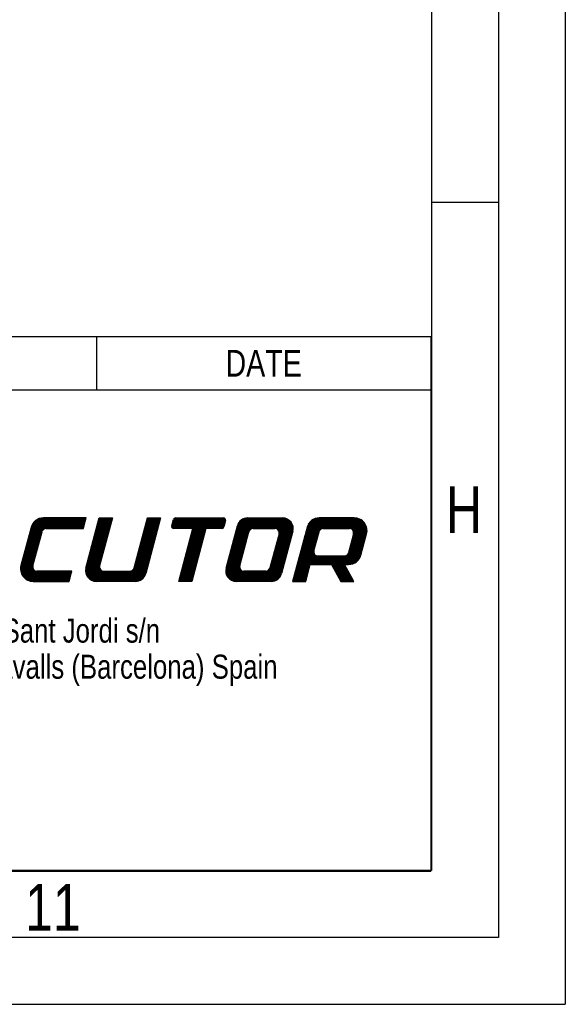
# Model space of a CAD drawing. Header units: millimetres. Extents: x 0 to 594, y 0 to 439.
# Tile 15 of 57: x 553 to 594, y 0 to 74. Entities that reach past the tile are written whole.
import ezdxf

# ---------------------------------------------------------------- set-up
doc = ezdxf.new("R2010")
doc.units = ezdxf.units.MM
doc.header["$LTSCALE"] = 32.67
doc.layers.get('0').update_dxf_attribs({"linetype": 'CONTINUOUS'})
doc.styles.get("Standard").update_dxf_attribs({"font": 'txt', "width": 0.8})

msp = doc.modelspace()

# ---------------------------------------------------------------- linework, layer by layer
at = {"color": 7, "linetype": 'Continuous'}
for p, q in [((594, 420), (594, 0)), ((584, 410), (584, 10)), ((589, 60), (584, 60)), ((407.953, 49.961), (583.953, 49.961)), ((558.953, 49.961), (558.953, 45.961)), ((583.953, 49.961), (583.953, 9.961)), ((407.953, 45.961), (583.953, 45.961)), ((553.709, 34.328), (555.767, 36.386)), ((553.741, 34.45), (555.677, 36.386)), ((553.774, 34.573), (555.588, 36.386)), ((553.807, 34.695), (555.498, 36.386)), ((553.84, 34.817), (555.409, 36.386)), ((553.872, 34.939), (555.32, 36.386)), ((553.905, 35.061), (555.23, 36.386)), ((553.938, 35.183), (555.141, 36.386)), ((553.971, 35.306), (555.051, 36.386)), ((554.003, 35.428), (554.961, 36.386)), ((554.036, 35.55), (554.864, 36.378)), ((554.069, 35.672), (554.753, 36.357)), ((554.114, 35.807), (554.619, 36.311)), ((554.244, 36.027), (554.399, 36.181)), ((558.188, 36.386), (554.988, 36.386)), ((555.005, 35.535), (555.856, 36.386)), ((555.153, 35.593), (555.946, 36.386)), ((555.244, 35.596), (556.035, 36.386)), ((555.334, 35.596), (556.124, 36.386)), ((555.423, 35.596), (556.214, 36.386)), ((555.513, 35.596), (556.303, 36.386)), ((555.602, 35.596), (556.393, 36.386)), ((555.692, 35.596), (556.482, 36.386)), ((555.781, 35.596), (556.572, 36.386)), ((555.871, 35.596), (556.661, 36.386)), ((555.96, 35.596), (556.75, 36.386)), ((556.049, 35.596), (556.84, 36.386)), ((556.139, 35.596), (556.929, 36.386)), ((556.228, 35.596), (557.019, 36.386)), ((556.318, 35.596), (557.108, 36.386)), ((556.407, 35.596), (557.198, 36.386)), ((556.497, 35.596), (557.287, 36.386)), ((556.586, 35.596), (557.377, 36.386)), ((556.675, 35.596), (557.466, 36.386)), ((556.765, 35.596), (557.555, 36.386)), ((556.854, 35.596), (557.645, 36.386)), ((556.944, 35.596), (557.734, 36.386)), ((557.033, 35.596), (557.824, 36.386)), ((557.123, 35.596), (557.913, 36.386)), ((557.212, 35.596), (558.003, 36.386)), ((557.301, 35.596), (558.092, 36.386)), ((557.391, 35.596), (558.181, 36.386)), ((557.48, 35.596), (558.158, 36.274)), ((557.57, 35.596), (558.125, 36.151)), ((557.977, 35.596), (558.188, 36.386)), ((558.166, 32.638), (559.17, 36.386)), ((558.747, 34.805), (560.088, 36.147)), ((558.78, 34.927), (560.121, 36.269)), ((558.812, 35.049), (560.149, 36.386)), ((558.845, 35.172), (560.06, 36.386)), ((558.878, 35.294), (559.97, 36.386)), ((558.91, 35.416), (559.881, 36.386)), ((558.943, 35.538), (559.791, 36.386)), ((558.976, 35.66), (559.702, 36.386)), ((559.009, 35.782), (559.612, 36.386)), ((559.041, 35.905), (559.523, 36.386)), ((559.074, 36.027), (559.434, 36.386)), ((559.107, 36.149), (559.344, 36.386)), ((559.14, 36.271), (559.255, 36.386)), ((559.17, 36.386), (560.153, 36.386)), ((560.153, 36.386), (559.193, 32.806)), ((561.768, 32.643), (562.771, 36.386)), ((562.356, 34.837), (563.698, 36.179)), ((562.389, 34.959), (563.731, 36.301)), ((562.422, 35.082), (563.726, 36.386)), ((562.454, 35.204), (563.637, 36.386)), ((562.487, 35.326), (563.548, 36.386)), ((562.52, 35.448), (563.458, 36.386)), ((562.553, 35.57), (563.369, 36.386)), ((562.585, 35.692), (563.279, 36.386)), ((562.618, 35.815), (563.19, 36.386)), ((563.753, 36.386), (562.64, 32.229)), ((562.651, 35.937), (563.1, 36.386)), ((562.684, 36.059), (563.011, 36.386)), ((562.716, 36.181), (562.921, 36.386)), ((562.749, 36.303), (562.832, 36.386)), ((562.771, 36.386), (563.753, 36.386)), ((564.576, 35.716), (565.247, 36.386)), ((564.577, 35.795), (564.704, 36.269)), ((564.581, 35.81), (565.157, 36.386)), ((564.606, 35.656), (565.336, 36.386)), ((564.614, 35.932), (565.068, 36.386)), ((564.647, 36.054), (564.978, 36.386)), ((564.654, 35.615), (565.426, 36.386)), ((564.679, 36.176), (564.889, 36.386)), ((564.719, 36.305), (564.779, 36.366)), ((564.725, 35.596), (565.515, 36.386)), ((564.814, 35.596), (565.605, 36.386)), ((564.857, 36.386), (568.458, 36.386)), ((564.903, 35.596), (565.694, 36.386)), ((564.993, 35.596), (565.783, 36.386)), ((565.082, 35.596), (565.873, 36.386)), ((565.172, 35.596), (565.962, 36.386)), ((565.261, 35.596), (566.052, 36.386)), ((565.351, 35.596), (566.141, 36.386)), ((565.44, 35.596), (566.231, 36.386)), ((565.53, 35.596), (566.32, 36.386)), ((565.619, 35.596), (566.409, 36.386)), ((565.708, 35.596), (566.499, 36.386)), ((565.798, 35.596), (566.588, 36.386)), ((565.802, 34.258), (567.93, 36.386)), ((565.835, 34.381), (567.84, 36.386)), ((565.868, 34.503), (567.751, 36.386)), ((565.887, 35.596), (566.678, 36.386)), ((565.9, 34.625), (567.662, 36.386)), ((565.933, 34.747), (567.572, 36.386)), ((565.966, 34.869), (567.483, 36.386)), ((565.977, 35.596), (566.767, 36.386)), ((565.999, 34.991), (567.393, 36.386)), ((566.031, 35.114), (567.304, 36.386)), ((566.064, 35.236), (567.214, 36.386)), ((566.066, 35.596), (566.857, 36.386)), ((566.097, 35.358), (567.125, 36.386)), ((566.129, 35.48), (567.035, 36.386)), ((566.156, 35.596), (566.946, 36.386)), ((567.229, 35.596), (568.019, 36.386)), ((567.318, 35.596), (568.109, 36.386)), ((567.408, 35.596), (568.198, 36.386)), ((567.497, 35.596), (568.288, 36.386)), ((567.587, 35.596), (568.377, 36.386)), ((567.676, 35.596), (568.466, 36.386)), ((567.765, 35.596), (568.535, 36.366)), ((567.855, 35.596), (568.583, 36.324)), ((567.944, 35.596), (568.612, 36.263)), ((568.034, 35.596), (568.605, 36.167)), ((568.61, 36.187), (568.483, 35.713)), ((569.063, 34.21), (571.239, 36.386)), ((569.095, 34.332), (571.149, 36.386)), ((569.128, 34.454), (571.06, 36.386)), ((569.161, 34.576), (570.971, 36.386)), ((569.194, 34.699), (570.881, 36.386)), ((569.226, 34.821), (570.792, 36.386)), ((569.259, 34.943), (570.702, 36.386)), ((569.292, 35.065), (570.613, 36.386)), ((569.325, 35.187), (570.523, 36.386)), ((569.357, 35.309), (570.434, 36.386)), ((569.39, 35.432), (570.345, 36.386)), ((569.423, 35.554), (570.255, 36.386)), ((569.455, 35.676), (570.16, 36.381)), ((569.488, 35.798), (570.05, 36.36)), ((569.541, 35.94), (569.908, 36.307)), ((570.252, 36.386), (572.871, 36.386)), ((570.488, 35.545), (571.328, 36.386)), ((570.626, 35.594), (571.418, 36.386)), ((570.717, 35.596), (571.507, 36.386)), ((570.806, 35.596), (571.597, 36.386)), ((570.896, 35.596), (571.686, 36.386)), ((570.985, 35.596), (571.776, 36.386)), ((571.074, 35.596), (571.865, 36.386)), ((571.164, 35.596), (571.954, 36.386)), ((571.253, 35.596), (572.044, 36.386)), ((571.343, 35.596), (572.133, 36.386)), ((571.432, 35.596), (572.223, 36.386)), ((571.522, 35.596), (572.312, 36.386)), ((571.611, 35.596), (572.402, 36.386)), ((571.701, 35.596), (572.491, 36.386)), ((571.79, 35.596), (572.58, 36.386)), ((571.879, 35.596), (572.67, 36.386)), ((571.969, 35.596), (572.759, 36.386)), ((572.058, 35.596), (572.849, 36.386)), ((572.148, 35.596), (572.936, 36.384)), ((572.237, 35.596), (573.015, 36.373)), ((572.325, 35.594), (573.087, 36.356)), ((572.399, 35.578), (573.154, 36.334)), ((572.46, 35.55), (573.217, 36.307)), ((572.51, 35.511), (573.275, 36.275)), ((572.552, 35.464), (573.329, 36.24)), ((572.585, 35.407), (573.379, 36.201)), ((572.606, 35.339), (573.426, 36.159)), ((572.611, 35.254), (573.469, 36.112)), ((574.286, 34.157), (576.516, 36.386)), ((574.319, 34.279), (576.426, 36.386)), ((574.352, 34.401), (576.337, 36.386)), ((574.384, 34.523), (576.247, 36.386)), ((574.417, 34.645), (576.158, 36.386)), ((574.45, 34.768), (576.068, 36.386)), ((574.482, 34.89), (575.979, 36.386)), ((574.515, 35.012), (575.89, 36.386)), ((574.548, 35.134), (575.8, 36.386)), ((574.581, 35.256), (575.711, 36.386)), ((574.613, 35.378), (575.621, 36.386)), ((574.646, 35.501), (575.528, 36.383)), ((574.679, 35.623), (575.424, 36.367)), ((574.715, 35.748), (575.301, 36.334)), ((574.791, 35.913), (575.136, 36.258)), ((578.23, 36.386), (575.611, 36.386)), ((575.799, 35.58), (576.605, 36.386)), ((575.904, 35.596), (576.694, 36.386)), ((575.993, 35.596), (576.784, 36.386)), ((576.083, 35.596), (576.873, 36.386)), ((576.172, 35.596), (576.963, 36.386)), ((576.262, 35.596), (577.052, 36.386)), ((576.351, 35.596), (577.142, 36.386)), ((576.441, 35.596), (577.231, 36.386)), ((576.53, 35.596), (577.32, 36.386)), ((576.619, 35.596), (577.41, 36.386)), ((576.709, 35.596), (577.499, 36.386)), ((576.798, 35.596), (577.589, 36.386)), ((576.888, 35.596), (577.678, 36.386)), ((576.977, 35.596), (577.768, 36.386)), ((577.067, 35.596), (577.857, 36.386)), ((577.156, 35.596), (577.947, 36.386)), ((577.245, 35.596), (578.036, 36.386)), ((577.335, 35.596), (578.125, 36.386)), ((577.424, 35.596), (578.215, 36.386)), ((577.514, 35.596), (578.302, 36.384)), ((577.603, 35.596), (578.382, 36.374)), ((577.693, 35.596), (578.456, 36.359)), ((577.782, 35.596), (578.525, 36.339)), ((577.871, 35.596), (578.591, 36.315)), ((577.948, 35.583), (578.652, 36.287)), ((578.012, 35.557), (578.71, 36.256)), ((578.065, 35.521), (578.765, 36.221)), ((578.109, 35.475), (578.817, 36.183)), ((578.143, 35.42), (578.865, 36.142)), ((578.167, 35.355), (578.911, 36.098)), ((554.072, 35.683), (553.309, 32.837)), ((553.676, 34.206), (554.936, 35.466)), ((554.201, 32.806), (554.886, 35.361)), ((555.191, 35.596), (557.977, 35.596)), ((557.659, 35.596), (558.093, 36.029)), ((557.749, 35.596), (558.06, 35.907)), ((557.838, 35.596), (558.027, 35.785)), ((557.928, 35.596), (557.994, 35.663)), ((558.55, 34.072), (559.892, 35.414)), ((558.583, 34.194), (559.925, 35.536)), ((558.616, 34.316), (559.957, 35.658)), ((558.649, 34.439), (559.99, 35.78)), ((558.681, 34.561), (560.023, 35.902)), ((558.714, 34.683), (560.056, 36.024)), ((562.16, 34.104), (563.501, 35.446)), ((562.193, 34.226), (563.534, 35.568)), ((562.225, 34.349), (563.567, 35.69)), ((562.258, 34.471), (563.6, 35.812)), ((562.291, 34.593), (563.632, 35.934)), ((562.324, 34.715), (563.665, 36.057)), ((566.16, 35.596), (564.73, 35.596)), ((565.101, 31.643), (566.16, 35.596)), ((565.769, 34.136), (567.111, 35.478)), ((567.142, 35.596), (566.083, 31.643)), ((568.331, 35.596), (567.142, 35.596)), ((568.123, 35.596), (568.572, 36.045)), ((568.213, 35.596), (568.54, 35.923)), ((568.302, 35.596), (568.507, 35.8)), ((568.417, 35.622), (568.463, 35.667)), ((568.642, 32.638), (569.489, 35.8)), ((569.03, 34.088), (570.393, 35.451)), ((569.669, 32.806), (570.353, 35.361)), ((570.659, 35.596), (572.295, 35.596)), ((572.29, 34.039), (573.632, 35.381)), ((572.323, 34.161), (573.655, 35.493)), ((572.356, 34.284), (573.662, 35.589)), ((572.389, 34.406), (573.658, 35.675)), ((572.421, 34.528), (573.646, 35.752)), ((572.454, 34.65), (573.628, 35.824)), ((572.487, 34.772), (573.605, 35.89)), ((572.52, 34.894), (573.577, 35.952)), ((572.552, 35.017), (573.545, 36.009)), ((572.585, 35.139), (573.509, 36.063)), ((573.635, 35.391), (572.788, 32.229)), ((574.695, 35.683), (573.613, 31.643)), ((574.253, 34.034), (575.595, 35.377)), ((575.21, 33.938), (575.591, 35.361)), ((575.896, 35.596), (577.86, 35.596)), ((577.863, 34.067), (579.177, 35.381)), ((577.896, 34.189), (579.178, 35.471)), ((577.928, 34.311), (579.172, 35.554)), ((577.961, 34.433), (579.159, 35.631)), ((577.994, 34.555), (579.141, 35.703)), ((578.026, 34.677), (579.119, 35.77)), ((578.059, 34.8), (579.092, 35.833)), ((578.092, 34.922), (579.063, 35.892)), ((578.125, 35.044), (579.029, 35.949)), ((578.157, 35.166), (578.993, 36.002)), ((578.177, 35.275), (578.953, 36.051)), ((553.48, 33.473), (554.709, 34.703)), ((553.512, 33.595), (554.742, 34.825)), ((553.545, 33.717), (554.775, 34.947)), ((553.578, 33.839), (554.807, 35.069)), ((553.61, 33.962), (554.84, 35.191)), ((553.643, 34.084), (554.873, 35.314)), ((558.354, 33.339), (559.695, 34.681)), ((558.387, 33.461), (559.728, 34.803)), ((558.419, 33.583), (559.761, 34.925)), ((558.452, 33.706), (559.794, 35.047)), ((558.485, 33.828), (559.826, 35.169)), ((558.518, 33.95), (559.859, 35.291)), ((561.963, 33.371), (563.305, 34.713)), ((561.996, 33.493), (563.338, 34.835)), ((562.029, 33.616), (563.37, 34.957)), ((562.062, 33.738), (563.403, 35.079)), ((562.094, 33.86), (563.436, 35.201)), ((562.127, 33.982), (563.469, 35.324)), ((565.573, 33.403), (566.914, 34.745)), ((565.606, 33.525), (566.947, 34.867)), ((565.638, 33.648), (566.98, 34.989)), ((565.671, 33.77), (567.013, 35.111)), ((565.704, 33.892), (567.045, 35.233)), ((565.737, 34.014), (567.078, 35.356)), ((568.833, 33.355), (570.175, 34.696)), ((568.866, 33.477), (570.208, 34.818)), ((568.899, 33.599), (570.24, 34.941)), ((568.932, 33.721), (570.273, 35.063)), ((568.964, 33.843), (570.306, 35.185)), ((568.997, 33.966), (570.339, 35.307)), ((572.601, 35.198), (571.916, 32.643)), ((572.094, 33.306), (573.436, 34.648)), ((572.127, 33.428), (573.468, 34.77)), ((572.159, 33.551), (573.501, 34.892)), ((572.192, 33.673), (573.534, 35.014)), ((572.225, 33.795), (573.566, 35.136)), ((572.258, 33.917), (573.599, 35.259)), ((574.057, 33.301), (575.398, 34.643)), ((574.09, 33.424), (575.431, 34.765)), ((574.122, 33.546), (575.464, 34.887)), ((574.155, 33.668), (575.497, 35.009)), ((574.188, 33.79), (575.529, 35.132)), ((574.221, 33.912), (575.562, 35.254)), ((576.709, 32.555), (579.073, 34.919)), ((576.741, 32.498), (579.041, 34.797)), ((576.773, 32.44), (579.008, 34.675)), ((577.734, 33.67), (579.106, 35.042)), ((578.166, 35.198), (577.785, 33.775)), ((577.797, 33.822), (579.139, 35.164)), ((577.83, 33.944), (579.166, 35.28)), ((578.723, 33.611), (579.146, 35.192)), ((553.29, 32.746), (554.513, 33.97)), ((553.316, 32.862), (554.546, 34.092)), ((553.349, 32.984), (554.578, 34.214)), ((553.381, 33.106), (554.611, 34.336)), ((553.414, 33.229), (554.644, 34.458)), ((553.447, 33.351), (554.677, 34.581)), ((558.158, 32.607), (559.499, 33.948)), ((558.19, 32.728), (559.532, 34.07)), ((558.223, 32.85), (559.565, 34.192)), ((558.256, 32.973), (559.597, 34.314)), ((558.288, 33.095), (559.63, 34.436)), ((558.321, 33.217), (559.663, 34.558)), ((561.767, 32.638), (563.109, 33.98)), ((561.8, 32.76), (563.141, 34.102)), ((561.833, 32.882), (563.174, 34.224)), ((561.865, 33.005), (563.207, 34.346)), ((561.898, 33.127), (563.24, 34.468)), ((561.931, 33.249), (563.272, 34.591)), ((565.344, 32.548), (566.685, 33.89)), ((565.377, 32.67), (566.718, 34.012)), ((565.409, 32.792), (566.751, 34.134)), ((565.442, 32.915), (566.784, 34.256)), ((565.475, 33.037), (566.816, 34.378)), ((565.507, 33.159), (566.849, 34.5)), ((565.54, 33.281), (566.882, 34.623)), ((568.637, 32.622), (569.979, 33.963)), ((568.67, 32.744), (570.011, 34.085)), ((568.703, 32.866), (570.044, 34.208)), ((568.735, 32.988), (570.077, 34.33)), ((568.768, 33.11), (570.11, 34.452)), ((568.801, 33.233), (570.142, 34.574)), ((571.874, 32.55), (573.239, 33.915)), ((571.93, 32.695), (573.272, 34.037)), ((571.963, 32.817), (573.305, 34.159)), ((571.996, 32.94), (573.337, 34.281)), ((572.029, 33.062), (573.37, 34.403)), ((572.061, 33.184), (573.403, 34.526)), ((573.86, 32.568), (575.204, 33.912)), ((573.893, 32.691), (575.235, 34.032)), ((573.926, 32.813), (575.267, 34.154)), ((573.959, 32.935), (575.3, 34.276)), ((573.991, 33.057), (575.333, 34.399)), ((574.024, 33.179), (575.366, 34.521)), ((576.805, 32.383), (578.975, 34.553)), ((576.837, 32.325), (578.942, 34.431)), ((577.509, 32.908), (578.91, 34.309)), ((577.599, 32.908), (578.877, 34.186)), ((577.688, 32.908), (578.844, 34.064)), ((577.777, 32.908), (578.812, 33.942)), ((553.278, 32.646), (554.48, 33.848)), ((553.278, 32.556), (554.447, 33.725)), ((553.284, 32.473), (554.415, 33.603)), ((553.297, 32.396), (554.382, 33.481)), ((553.315, 32.325), (554.349, 33.359)), ((553.338, 32.258), (554.316, 33.237)), ((558.14, 32.409), (559.434, 33.703)), ((558.142, 32.501), (559.466, 33.825)), ((558.147, 32.327), (559.401, 33.581)), ((558.161, 32.251), (559.368, 33.459)), ((558.18, 32.182), (559.335, 33.337)), ((558.205, 32.117), (559.303, 33.215)), ((560.862, 31.643), (563.076, 33.858)), ((560.951, 31.643), (563.043, 33.735)), ((561.04, 31.643), (563.01, 33.613)), ((561.13, 31.643), (562.978, 33.491)), ((561.219, 31.643), (562.945, 33.369)), ((561.309, 31.643), (562.912, 33.247)), ((565.147, 31.815), (566.489, 33.157)), ((565.18, 31.937), (566.522, 33.279)), ((565.213, 32.059), (566.554, 33.401)), ((565.246, 32.182), (566.587, 33.523)), ((565.278, 32.304), (566.62, 33.645)), ((565.311, 32.426), (566.653, 33.767)), ((568.615, 32.42), (569.913, 33.719)), ((568.619, 32.514), (569.946, 33.841)), ((568.621, 32.337), (569.88, 33.597)), ((568.634, 32.261), (569.848, 33.475)), ((568.653, 32.19), (569.815, 33.352)), ((568.677, 32.125), (569.782, 33.23)), ((571.057, 31.643), (573.206, 33.792)), ((571.147, 31.643), (573.174, 33.67)), ((571.236, 31.643), (573.141, 33.548)), ((571.325, 31.643), (573.108, 33.426)), ((571.415, 31.643), (573.075, 33.304)), ((571.504, 31.643), (573.043, 33.182)), ((573.631, 31.713), (575.463, 33.545)), ((573.651, 31.643), (575.548, 33.54)), ((573.664, 31.835), (575.393, 33.565)), ((573.697, 31.958), (575.336, 33.596)), ((573.73, 32.08), (575.287, 33.637)), ((573.762, 32.202), (575.248, 33.688)), ((573.795, 32.324), (575.218, 33.747)), ((573.828, 32.446), (575.201, 33.82)), ((575.005, 32.908), (575.637, 33.54)), ((575.094, 32.908), (575.727, 33.54)), ((575.184, 32.908), (575.816, 33.54)), ((575.273, 32.908), (575.906, 33.54)), ((575.363, 32.908), (575.995, 33.54)), ((575.452, 32.908), (576.085, 33.54)), ((577.479, 33.54), (575.515, 33.54)), ((575.542, 32.908), (576.174, 33.54)), ((575.631, 32.908), (576.263, 33.54)), ((575.72, 32.908), (576.353, 33.54)), ((575.81, 32.908), (576.442, 33.54)), ((575.899, 32.908), (576.532, 33.54)), ((575.989, 32.908), (576.621, 33.54)), ((576.078, 32.908), (576.711, 33.54)), ((576.168, 32.908), (576.8, 33.54)), ((576.257, 32.908), (576.889, 33.54)), ((576.346, 32.908), (576.979, 33.54)), ((576.436, 32.908), (577.068, 33.54)), ((576.518, 32.901), (577.158, 33.54)), ((576.55, 32.843), (577.247, 33.54)), ((576.582, 32.786), (577.337, 33.54)), ((576.614, 32.728), (577.426, 33.54)), ((576.646, 32.671), (577.518, 33.543)), ((576.678, 32.613), (577.666, 33.601)), ((577.869, 32.91), (578.779, 33.82)), ((577.971, 32.922), (578.746, 33.698)), ((578.089, 32.951), (578.712, 33.574)), ((578.24, 33.013), (578.65, 33.423)), ((553.364, 32.195), (554.284, 33.115)), ((553.394, 32.135), (554.251, 32.992)), ((553.427, 32.079), (554.218, 32.87)), ((553.464, 32.026), (554.192, 32.754)), ((553.503, 31.977), (554.195, 32.668)), ((553.546, 31.93), (554.216, 32.6)), ((553.592, 31.886), (554.248, 32.542)), ((553.64, 31.845), (554.29, 32.494)), ((553.692, 31.807), (554.34, 32.456)), ((553.747, 31.773), (554.401, 32.427)), ((558.235, 32.057), (559.27, 33.092)), ((558.268, 32.001), (559.237, 32.97)), ((558.305, 31.949), (559.204, 32.848)), ((558.346, 31.9), (559.183, 32.737)), ((558.391, 31.855), (559.19, 32.655)), ((558.439, 31.814), (559.213, 32.589)), ((558.491, 31.776), (559.247, 32.533)), ((558.546, 31.743), (559.29, 32.487)), ((558.606, 31.713), (559.343, 32.45)), ((558.67, 31.687), (559.405, 32.423)), ((560.772, 31.643), (561.549, 32.42)), ((561.398, 31.643), (562.879, 33.124)), ((561.488, 31.643), (562.847, 33.002)), ((561.577, 31.643), (562.814, 32.88)), ((561.666, 31.643), (562.781, 32.758)), ((561.756, 31.643), (562.748, 32.636)), ((561.845, 31.643), (562.716, 32.514)), ((565.115, 31.693), (566.456, 33.034)), ((565.154, 31.643), (566.423, 32.912)), ((565.244, 31.643), (566.391, 32.79)), ((565.333, 31.643), (566.358, 32.668)), ((565.423, 31.643), (566.325, 32.546)), ((565.512, 31.643), (566.293, 32.424)), ((568.706, 32.065), (569.749, 33.108)), ((568.739, 32.008), (569.717, 32.986)), ((568.776, 31.955), (569.684, 32.864)), ((568.816, 31.906), (569.659, 32.749)), ((568.86, 31.861), (569.664, 32.664)), ((568.908, 31.819), (569.685, 32.596)), ((568.959, 31.781), (569.718, 32.54)), ((569.014, 31.747), (569.76, 32.492)), ((569.073, 31.716), (569.811, 32.454)), ((569.137, 31.69), (569.872, 32.425)), ((570.968, 31.643), (571.785, 32.461)), ((571.594, 31.643), (573.01, 33.059)), ((571.683, 31.643), (572.977, 32.937)), ((571.773, 31.643), (572.945, 32.815)), ((571.862, 31.643), (572.912, 32.693)), ((571.951, 31.643), (572.879, 32.571)), ((572.041, 31.643), (572.846, 32.449)), ((573.74, 31.643), (574.907, 32.81)), ((573.83, 31.643), (574.875, 32.688)), ((573.919, 31.643), (574.842, 32.566)), ((574.008, 31.643), (574.809, 32.444)), ((574.595, 31.643), (574.934, 32.908)), ((574.934, 32.908), (576.515, 32.908)), ((576.515, 32.908), (577.213, 31.643)), ((576.869, 32.267), (577.501, 32.9)), ((576.9, 32.21), (577.533, 32.842)), ((576.932, 32.152), (577.565, 32.785)), ((576.964, 32.095), (577.597, 32.727)), ((576.996, 32.037), (577.628, 32.67)), ((577.028, 31.979), (577.66, 32.612)), ((577.06, 31.922), (577.692, 32.554)), ((577.091, 31.864), (577.724, 32.497)), ((577.123, 31.807), (577.756, 32.439)), ((577.497, 32.908), (577.807, 32.908)), ((578.196, 31.643), (577.497, 32.908)), ((553.805, 31.741), (554.474, 32.41)), ((553.867, 31.714), (554.561, 32.408)), ((553.932, 31.69), (554.651, 32.408)), ((554.002, 31.67), (554.74, 32.408)), ((554.076, 31.655), (554.83, 32.408)), ((554.156, 31.646), (554.919, 32.408)), ((554.243, 31.643), (555.009, 32.408)), ((554.333, 31.643), (555.098, 32.408)), ((554.422, 31.643), (555.187, 32.408)), ((557.123, 32.408), (554.507, 32.408)), ((554.512, 31.643), (555.277, 32.408)), ((554.601, 31.643), (555.366, 32.408)), ((554.691, 31.643), (555.456, 32.408)), ((554.78, 31.643), (555.545, 32.408)), ((554.869, 31.643), (555.635, 32.408)), ((554.959, 31.643), (555.724, 32.408)), ((555.048, 31.643), (555.813, 32.408)), ((555.138, 31.643), (555.903, 32.408)), ((555.227, 31.643), (555.992, 32.408)), ((555.317, 31.643), (556.082, 32.408)), ((555.406, 31.643), (556.171, 32.408)), ((555.495, 31.643), (556.261, 32.408)), ((555.585, 31.643), (556.35, 32.408)), ((555.674, 31.643), (556.44, 32.408)), ((555.764, 31.643), (556.529, 32.408)), ((555.853, 31.643), (556.618, 32.408)), ((555.943, 31.643), (556.708, 32.408)), ((556.032, 31.643), (556.797, 32.408)), ((556.121, 31.643), (556.887, 32.408)), ((556.211, 31.643), (556.976, 32.408)), ((556.3, 31.643), (557.066, 32.408)), ((556.39, 31.643), (557.111, 32.364)), ((556.479, 31.643), (557.078, 32.242)), ((556.569, 31.643), (557.045, 32.12)), ((556.658, 31.643), (557.012, 31.998)), ((556.748, 31.643), (556.98, 31.875)), ((556.837, 31.643), (556.947, 31.753)), ((556.918, 31.643), (557.123, 32.408)), ((558.739, 31.667), (559.481, 32.409)), ((558.813, 31.652), (559.57, 32.408)), ((558.895, 31.644), (559.659, 32.408)), ((558.983, 31.643), (559.749, 32.408)), ((559.073, 31.643), (559.838, 32.408)), ((559.162, 31.643), (559.927, 32.408)), ((559.252, 31.643), (560.017, 32.408)), ((559.341, 31.643), (560.106, 32.408)), ((559.431, 31.643), (560.196, 32.408)), ((559.499, 32.408), (561.463, 32.408)), ((559.52, 31.643), (560.285, 32.408)), ((559.609, 31.643), (560.375, 32.408)), ((559.699, 31.643), (560.464, 32.408)), ((559.788, 31.643), (560.554, 32.408)), ((559.878, 31.643), (560.643, 32.408)), ((559.967, 31.643), (560.732, 32.408)), ((560.057, 31.643), (560.822, 32.408)), ((560.146, 31.643), (560.911, 32.408)), ((560.235, 31.643), (561.001, 32.408)), ((560.325, 31.643), (561.09, 32.408)), ((560.414, 31.643), (561.18, 32.408)), ((560.504, 31.643), (561.269, 32.408)), ((560.593, 31.643), (561.358, 32.408)), ((560.683, 31.643), (561.448, 32.408)), ((561.937, 31.646), (562.683, 32.391)), ((562.042, 31.661), (562.65, 32.269)), ((562.171, 31.7), (562.609, 32.139)), ((562.421, 31.861), (562.448, 31.888)), ((565.602, 31.643), (566.26, 32.301)), ((565.691, 31.643), (566.227, 32.179)), ((565.78, 31.643), (566.194, 32.057)), ((565.87, 31.643), (566.162, 31.935)), ((565.959, 31.643), (566.129, 31.813)), ((566.049, 31.643), (566.096, 31.691)), ((569.205, 31.669), (569.945, 32.41)), ((569.279, 31.653), (570.034, 32.408)), ((569.359, 31.645), (570.123, 32.408)), ((569.447, 31.643), (570.212, 32.408)), ((569.537, 31.643), (570.302, 32.408)), ((569.626, 31.643), (570.391, 32.408)), ((569.716, 31.643), (570.481, 32.408)), ((569.805, 31.643), (570.57, 32.408)), ((569.894, 31.643), (570.66, 32.408)), ((571.611, 32.408), (569.974, 32.408)), ((569.984, 31.643), (570.749, 32.408)), ((570.073, 31.643), (570.839, 32.408)), ((570.163, 31.643), (570.928, 32.408)), ((570.252, 31.643), (571.017, 32.408)), ((570.342, 31.643), (571.107, 32.408)), ((570.431, 31.643), (571.196, 32.408)), ((570.52, 31.643), (571.286, 32.408)), ((570.61, 31.643), (571.375, 32.408)), ((570.699, 31.643), (571.465, 32.408)), ((570.789, 31.643), (571.554, 32.408)), ((570.878, 31.643), (571.645, 32.41)), ((572.139, 31.652), (572.814, 32.326)), ((572.254, 31.677), (572.78, 32.204)), ((572.41, 31.744), (572.714, 32.048)), ((574.098, 31.643), (574.776, 32.322)), ((574.187, 31.643), (574.744, 32.2)), ((574.277, 31.643), (574.711, 32.077)), ((574.366, 31.643), (574.678, 31.955)), ((574.456, 31.643), (574.645, 31.833)), ((574.545, 31.643), (574.613, 31.711)), ((577.155, 31.749), (577.788, 32.381)), ((577.187, 31.691), (577.819, 32.324)), ((577.228, 31.643), (577.851, 32.266)), ((577.318, 31.643), (577.883, 32.209)), ((577.407, 31.643), (577.915, 32.151)), ((577.496, 31.643), (577.947, 32.093)), ((577.586, 31.643), (577.979, 32.036)), ((577.675, 31.643), (578.01, 31.978)), ((577.765, 31.643), (578.042, 31.921)), ((577.854, 31.643), (578.074, 31.863)), ((577.944, 31.643), (578.106, 31.805)), ((578.033, 31.643), (578.138, 31.748)), ((578.122, 31.643), (578.17, 31.69)), ((554.225, 31.643), (556.918, 31.643)), ((561.876, 31.643), (558.93, 31.643)), ((566.083, 31.643), (565.101, 31.643)), ((572.024, 31.643), (569.405, 31.643)), ((573.613, 31.643), (574.595, 31.643)), ((577.213, 31.643), (578.196, 31.643)), ((584, 10), (25, 10)), ((407.953, 9.961), (583.953, 9.961)), ((0, 0), (594, 0))]:
    msp.add_line(p, q, dxfattribs=at)
at = {"color": 2, "linetype": 'Continuous'}
for p, q in [((589, 415), (589, 5)), ((589, 5), (20, 5))]:
    msp.add_line(p, q, dxfattribs=at)
at = {"color": 7, "linetype": 'Continuous'}
for centre, radius, start, end in [((554.988, 35.438), 0.949, 90.00006, 165.00001), ((564.857, 36.228), 0.158, 90.00007, 165.00002), ((568.458, 36.228), 0.158, 344.99996, 89.99989), ((570.252, 35.596), 0.791, 90.00006, 165.00001), ((572.871, 35.596), 0.791, 345.00005, 89.99997), ((575.611, 35.438), 0.949, 90.00003, 164.99998), ((578.23, 35.438), 0.949, 345.00006, 89.99998), ((555.191, 35.28), 0.316, 89.99995, 164.9999), ((564.73, 35.754), 0.158, 164.99996, 269.99989), ((568.331, 35.754), 0.158, 270.00025, 345.0002), ((570.659, 35.28), 0.316, 89.99995, 164.9999), ((572.295, 35.28), 0.316, 345.0001, 90.00002), ((575.896, 35.28), 0.316, 89.99995, 164.9999), ((577.86, 35.28), 0.316, 345.0001, 90.00002), ((575.515, 33.857), 0.316, 165.0001, 270.00002), ((577.479, 33.857), 0.316, 269.99995, 344.9999), ((577.807, 33.857), 0.949, 270.00002, 344.99997), ((554.225, 32.592), 0.949, 165.00006, 269.99998), ((554.507, 32.725), 0.316, 165.00003, 269.99995), ((558.93, 32.434), 0.791, 165.00005, 269.99997), ((559.499, 32.725), 0.316, 165.00003, 269.99995), ((561.463, 32.725), 0.316, 270.00007, 345.00002), ((569.405, 32.434), 0.791, 165.00005, 269.99997), ((569.974, 32.725), 0.316, 165.00003, 269.99995), ((571.611, 32.725), 0.316, 270.00007, 345.00002), ((561.876, 32.434), 0.791, 270.00006, 345.00001), ((572.024, 32.434), 0.791, 270.00003, 344.99997)]:
    msp.add_arc(centre, radius, start, end, dxfattribs=at)

# ---------------------------------------------------------------- texts
at = {"color": 2, "linetype": 'Continuous', "line_spacing_factor": 0.9}
for s, insert, char_height, width, attachment_point in [('DATE', (571.453, 48.961), 2, 6.4, 2), ('H', (585.068, 38.761), 3.5, 2.8, 1), (' \\PVial Sant Jordi s/n\\P08232 Viladecavalls (Barcelona) Spain', (555.953, 31.561), 1.8, 53.28, 2), ('11', (553.617, 9), 3.5, 5.6, 1)]:
    msp.add_mtext(s, dxfattribs=dict(at, insert=insert, char_height=char_height, width=width, attachment_point=attachment_point))

doc.saveas('drawing.dxf')
